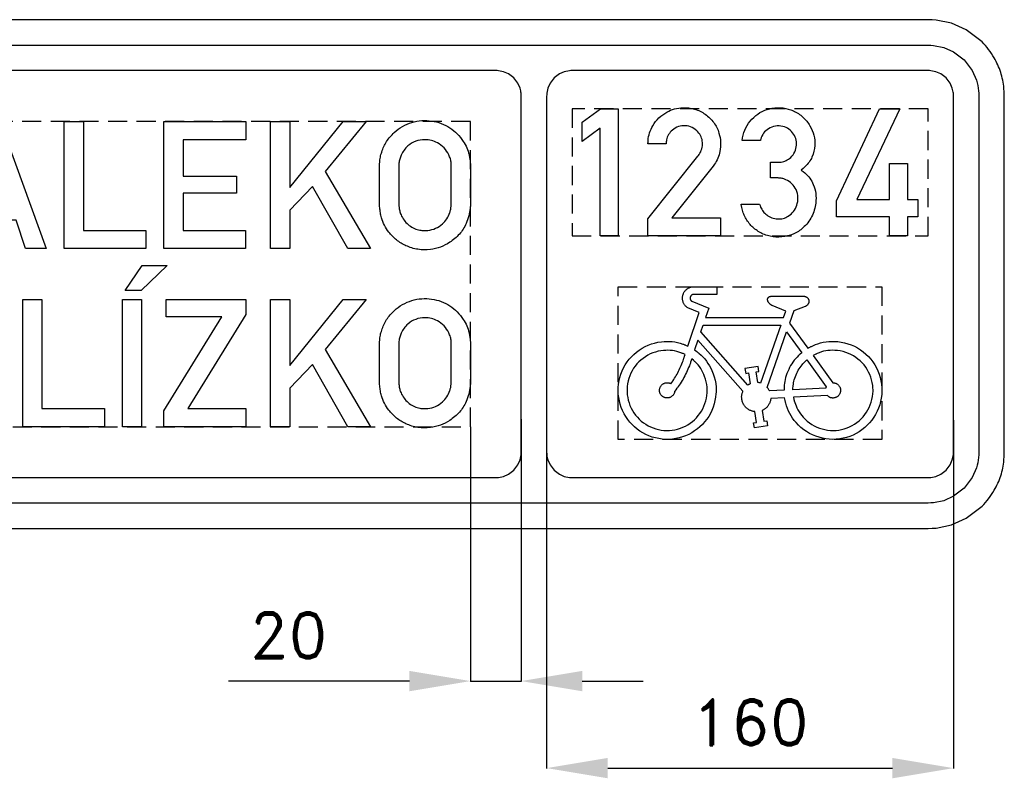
# Model space of a CAD drawing. Header units: millimetres. Extents: x 84 to 4098, y -145 to 1386.
# Tile 2 of 12: x 615 to 1002, y 9 to 308. Entities that reach past the tile are written whole.
import ezdxf

# ---------------------------------------------------------------- set-up
doc = ezdxf.new("R2010")
doc.units = ezdxf.units.MM
doc.header["$LTSCALE"] = 5
doc.linetypes.add('ČÁRKOVANÁX2', pattern=[1.5, 1, -0.5])
doc.layers.add('Kóty', color=2, linetype='Continuous')
doc.layers.add('Značka', color=7, linetype='Continuous')
doc.styles.get("Standard").update_dxf_attribs({"font": 'romand.shx', "height": 18})
doc.dimstyles.get("Standard").update_dxf_attribs({"dimtxt": 18, "dimasz": 24, "dimexe": 0.18, "dimexo": 0.0625, "dimgap": 9, "dimtad": 1, "dimdec": 0, "dimzin": 0, "dimdsep": 46, "dimtxsty": 'Standard', "dimcen": 0.09, "dimadec": 0, "dimazin": 0, "dimtfac": 1, "dimtdec": 0, "dimtofl": 0, "dimtmove": 0, "dimatfit": 3, "dimfxl": 1, "dimtolj": 1, "dimtzin": 0, "dimarcsym": 0})

# ---------------------------------------------------------------- blocks, each defined once
blk = doc.blocks.new('*D4')
at = {"layer": 'Defpoints', "color": 0, "transparency": 16777216}
for p in [(792.42, 147.51), (812.42, 150.55), (792.42, 47.51)]:
    blk.add_point(p, dxfattribs=at)
at = {"layer": 'Kóty', "color": 0, "lineweight": -2, "transparency": 16777216}
for p, q in [((792.42, 147.44), (792.42, 47.33)), ((812.42, 150.49), (812.42, 47.33)), ((768.42, 47.51), (697.28, 47.51)), ((836.42, 47.51), (860.42, 47.51))]:
    blk.add_line(p, q, dxfattribs=at)
at = {"layer": 'Kóty', "color": 0, "transparency": 16777216}
for points in [[(768.42, 51.51), (768.42, 43.51), (792.42, 47.51)], [(836.42, 51.51), (836.42, 43.51), (812.42, 47.51)]]:
    blk.add_solid(points, dxfattribs=at)
at = {"layer": 'Kóty', "color": 0, "transparency": 16777216, "insert": (720.85, 65.51), "char_height": 18, "attachment_point": 5}
blk.add_mtext('\\A1;20', dxfattribs=at)
blk = doc.blocks.new('*D25')
at = {"layer": 'Defpoints', "color": 0, "transparency": 16777216}
for p in [(822.42, 150.14), (982.42, 150.14), (982.42, 13.29)]:
    blk.add_point(p, dxfattribs=at)
at = {"layer": 'Kóty', "color": 0, "lineweight": -2, "transparency": 16777216}
for p, q in [((822.42, 150.08), (822.42, 13.11)), ((982.42, 150.08), (982.42, 13.11)), ((846.42, 13.29), (958.42, 13.29))]:
    blk.add_line(p, q, dxfattribs=at)
at = {"layer": 'Kóty', "color": 0, "transparency": 16777216}
for points in [[(846.42, 17.29), (846.42, 9.29), (822.42, 13.29)], [(958.42, 17.29), (958.42, 9.29), (982.42, 13.29)]]:
    blk.add_solid(points, dxfattribs=at)
at = {"layer": 'Kóty', "color": 0, "transparency": 16777216, "insert": (902.42, 31.29), "char_height": 18, "attachment_point": 5}
blk.add_mtext('\\A1;160', dxfattribs=at)

msp = doc.modelspace()

# ---------------------------------------------------------------- linework, layer by layer
at = {"layer": 'Kóty'}
msp.add_lwpolyline([(792.42, 47.51), (812.42, 47.51)], dxfattribs=at)
at = {"layer": 'Značka', "color": 3}
for points in [[(311.49, 107.51), (972.42, 107.51), (973.99, 107.57), (975.56, 107.67), (981.69, 108.93), (987.42, 111.53), (993.67, 116.25, 0.06835), (998.4, 122.51, 0.056395), (1001.04, 128.24, 0.061144), (1002.26, 134.37), (1002.37, 135.94), (1002.42, 137.51), (1002.42, 277.51), (1002.36, 279.08), (1002.26, 280.65, 0.055759), (1001, 286.78, 0.05621), (998.4, 292.51, 0.069646), (993.68, 298.75), (987.42, 303.49), (981.69, 306.12), (975.56, 307.35), (973.99, 307.45), (972.42, 307.51), (311.49, 307.51)], [(305.45, 297.51), (972.42, 297.51), (973.47, 297.47), (974.51, 297.4), (978.6, 296.56), (982.42, 294.83), (986.58, 291.68), (989.74, 287.51), (991.5, 283.69, -0.061229), (992.31, 279.6), (992.38, 278.56), (992.42, 277.51), (992.42, 137.51), (992.38, 136.46), (992.31, 135.42, -0.055717), (991.47, 131.33), (989.74, 127.51), (986.59, 123.35), (982.42, 120.19), (978.6, 118.43), (974.51, 117.62), (973.47, 117.55), (972.42, 117.51), (305.45, 117.51)], [(290.42, 127.51), (802.42, 127.51), (802.95, 127.53), (803.47, 127.56), (805.51, 127.98), (807.42, 128.85), (809.5, 130.42), (811.08, 132.51), (811.96, 134.42), (812.37, 136.46), (812.4, 136.99), (812.42, 137.51), (812.42, 277.51), (812.4, 278.03), (812.37, 278.56, 0.055845), (811.95, 280.6), (811.08, 282.51), (809.51, 284.59), (807.42, 286.17), (805.51, 287.05), (803.47, 287.46), (802.95, 287.49), (802.42, 287.51), (290.42, 287.51)], [(972.42, 287.51), (832.42, 287.51), (831.9, 287.49), (831.38, 287.46), (829.33, 287.04), (827.42, 286.17), (825.34, 284.6), (823.76, 282.51), (822.88, 280.6), (822.48, 278.56), (822.44, 278.03), (822.42, 277.51), (822.42, 137.51), (822.44, 136.99), (822.48, 136.46, 0.055845), (822.9, 134.42), (823.76, 132.51), (825.34, 130.43), (827.42, 128.85), (829.33, 127.97), (831.38, 127.56), (831.9, 127.53), (832.42, 127.51), (972.42, 127.51), (972.95, 127.53), (973.47, 127.56), (975.51, 127.98), (977.42, 128.85), (979.5, 130.42), (981.08, 132.51), (981.96, 134.42), (982.37, 136.46), (982.4, 136.99), (982.42, 137.51), (982.42, 277.51), (982.4, 278.03), (982.37, 278.56, 0.055844), (981.95, 280.6), (981.08, 282.51), (979.51, 284.59), (977.42, 286.17), (975.51, 287.05), (973.47, 287.46), (972.95, 287.49), (972.42, 287.51)], [(862.27, 222.51), (862.27, 229.19), (881.83, 253.81), (882.12, 254.17), (882.39, 254.54, 0.083004), (883.45, 256.76, 0.094433), (883.68, 259.22, 0.092153), (883.17, 261.44, 0.084125), (881.91, 263.36, 0.098146), (879.7, 265.09, 0.106031), (877.01, 265.81, 0.106194), (874.27, 265.46, 0.099935), (871.87, 264.05, 0.083761), (870.38, 262.32, 0.091622), (869.58, 260.23, 0.026145), (869.45, 259.46, 0.008755), (869.39, 258.68), (862.27, 258.68, -0.003453), (862.29, 259.35, -0.01009), (862.33, 260.02, -0.059421), (862.92, 263.02, -0.058233), (864.2, 265.83, -0.072162), (866.58, 268.9, -0.072172), (869.72, 271.17, -0.061506), (872.74, 272.41, -0.059936), (875.98, 272.9, -0.083063), (880.59, 272.36, -0.087065), (884.79, 270.32, -0.087752), (888.15, 267.08, -0.087802), (890.2, 262.92, -0.068466), (890.84, 259.36, -0.062413), (890.53, 255.75, -0.050706), (889.75, 253.06, -0.061836), (888.4, 250.65), (888.14, 250.28), (887.86, 249.92), (871.62, 229.65), (890.81, 229.65), (890.81, 222.51), (862.27, 222.51)], [(906.16, 235.03), (906.35, 234.44), (906.56, 233.86, 0.066984), (907.56, 232.15, 0.067402), (908.99, 230.75, 0.079578), (911.01, 229.61, 0.083498), (913.29, 229.17, 0.078756), (915.44, 229.38, 0.07734), (917.42, 230.23, 0.094887), (919.48, 232.07, 0.087417), (920.78, 234.54, 0.097383), (921.26, 237.66, 0.104449), (920.5, 240.71, 0.094852), (918.89, 243.03, 0.095688), (916.55, 244.6, 0.045568), (915.34, 245.03, 0.043276), (914.08, 245.24), (913.8, 245.26), (913.51, 245.28), (910.43, 245.28), (910.43, 251.53), (913.62, 251.53), (913.89, 251.52), (914.16, 251.52, 0.089564), (916.13, 251.92, 0.07817), (917.9, 252.96, 0.098534), (919.7, 254.97, 0.099822), (920.6, 257.52, 0.09688), (920.57, 260.13, 0.098696), (919.56, 262.54, 0.100577), (917.73, 264.47, 0.097673), (915.28, 265.56, 0.106036), (912.37, 265.71, 0.108951), (909.64, 264.64, 0.09629), (907.74, 262.88, 0.100293), (906.65, 260.58), (906.58, 260.3), (906.51, 260.01), (899.27, 260.01), (899.47, 261.09, -0.014727), (899.71, 262.17, -0.070899), (901.28, 265.94, -0.076581), (903.88, 269.12, -0.078951), (907.23, 271.48, -0.076362), (911.15, 272.7, -0.077764), (915.38, 272.81, -0.077981), (919.45, 271.63, -0.081041), (923.19, 269.23, -0.081021), (925.97, 265.77, -0.076311), (927.51, 262.09, -0.079828), (927.85, 258.1, -0.092085), (926.78, 253.53, -0.105098), (924.13, 249.78), (923.36, 249.07), (922.54, 248.41), (923.3, 247.85), (924.03, 247.26, -0.058023), (925.92, 245.19, -0.05893), (927.29, 242.73, -0.074875), (928.26, 239.17, -0.064103), (928.23, 235.44, -0.089403), (926.64, 230.07, -0.101891), (923.23, 225.7, -0.087324), (919.38, 223.22, -0.080962), (914.9, 222.14, -0.079624), (910.34, 222.38, -0.082667), (906.11, 224.04, -0.076814), (902.79, 226.64, -0.076582), (900.4, 230.11, -0.041116), (899.55, 232.14, -0.040316), (899.05, 234.28), (898.99, 234.65), (898.94, 235.03), (906.16, 235.03)], [(756.7, 250.53), (756.72, 250.94, -0.004571), (756.75, 251.35, -0.030685), (757.03, 253.44, -0.031072), (757.56, 255.48, -0.06629), (759.49, 259.61, -0.068492), (762.44, 263.1, -0.061841), (765.69, 265.53, -0.059915), (769.42, 267.1, -0.057342), (773.27, 267.84, -0.05761), (777.19, 267.68, -0.056889), (780.94, 266.74, -0.057506), (784.38, 264.97, -0.055404), (787.28, 262.62, -0.053476), (789.62, 259.69, -0.043046), (791.01, 257.17, -0.048835), (791.91, 254.46, -0.022741), (792.19, 252.98, -0.012954), (792.37, 251.48), (792.4, 251.23), (792.42, 250.98), (792.42, 234.24), (792.38, 233.85), (792.35, 233.47, -0.035806), (791.81, 230.36, -0.047845), (790.76, 227.39, -0.078808), (788.09, 223.21, -0.073107), (784.28, 219.99, -0.060104), (780.66, 218.14, -0.059867), (776.71, 217.2, -0.071125), (771.79, 217.24, -0.074192), (767.09, 218.67, -0.066058), (763.39, 220.92, -0.061698), (760.37, 224.04, -0.047107), (758.63, 226.71, -0.053858), (757.47, 229.65, -0.030208), (757.03, 231.6, -0.01768), (756.78, 233.58), (756.74, 234.04), (756.7, 234.5), (756.7, 250.53)], [(764.31, 250.49), (764.31, 234.5), (764.34, 234.2), (764.36, 233.9, 0.037584), (764.63, 232.32, 0.041657), (765.15, 230.8, 0.062904), (766.32, 228.74, 0.060133), (767.96, 227.01, 0.059438), (769.88, 225.69, 0.064298), (772.05, 224.89, 0.050484), (773.85, 224.62, 0.044522), (775.67, 224.69, 0.073884), (778.74, 225.51, 0.084985), (781.4, 227.23, 0.073639), (783.17, 229.28, 0.063591), (784.33, 231.73, 0.033221), (784.68, 232.96, 0.042611), (784.84, 234.22, 0.004154), (784.84, 234.38), (784.85, 234.55), (784.85, 250.46), (784.85, 250.74, 0.008614), (784.85, 251.03, 0.062657), (784.56, 252.77, 0.048319), (783.9, 254.43, 0.076885), (782.05, 257.12, 0.083773), (779.47, 259.08, 0.069901), (777.08, 260.05, 0.066663), (774.49, 260.34, 0.088496), (770.93, 259.71, 0.098108), (767.87, 257.87, 0.062821), (766.35, 256.22, 0.051368), (765.23, 254.26, 0.039549), (764.64, 252.69, 0.050801), (764.35, 251.05), (764.33, 250.77), (764.31, 250.49)], [(923.91, 198.76), (924, 198.74), (924.1, 198.72), (924.11, 198.71), (924.13, 198.71), (924.21, 198.68), (924.28, 198.66), (924.37, 198.62), (924.45, 198.58), (924.54, 198.54), (924.62, 198.49), (924.7, 198.44), (924.78, 198.38), (924.87, 198.31), (924.96, 198.23), (925.04, 198.15), (925.12, 198.06), (925.2, 197.96), (925.26, 197.86), (925.32, 197.76), (925.38, 197.65), (925.43, 197.54), (925.47, 197.43), (925.51, 197.32), (925.54, 197.2), (925.56, 197.08), (925.57, 196.97), (925.58, 196.85, -0.012292), (925.58, 196.73), (925.56, 196.57), (925.54, 196.41), (925.5, 196.25), (925.45, 196.09), (925.38, 195.94), (925.3, 195.8), (925.21, 195.66), (925.12, 195.53), (925.04, 195.42), (924.95, 195.32), (924.86, 195.23), (924.76, 195.14), (924.66, 195.06), (924.55, 194.99), (924.47, 194.93), (924.37, 194.88), (924.35, 194.87), (924.33, 194.86), (924.21, 194.8), (924.09, 194.75), (919.67, 193.07), (917.99, 188.27), (925.17, 178.33), (925.22, 178.36), (925.27, 178.38), (925.46, 178.49), (925.65, 178.59), (925.89, 178.72), (926.13, 178.85), (926.37, 178.98), (926.62, 179.1), (926.86, 179.22), (927.1, 179.34), (928.1, 179.77), (929.12, 180.14), (930.17, 180.45), (931.23, 180.69), (932.3, 180.88), (933.39, 180.99), (934.49, 181.04), (935.58, 181.03), (936.94, 180.96), (938.29, 180.79), (939.63, 180.52), (940.94, 180.15), (942.23, 179.69), (943.47, 179.12), (944.66, 178.46), (945.81, 177.73), (946.92, 176.93), (947.97, 176.06), (948.96, 175.12), (949.86, 174.1), (950.69, 173.02), (951.44, 171.88), (952.1, 170.68), (952.67, 169.45), (953.18, 168.18), (953.6, 166.88), (953.92, 165.56), (954.14, 164.21), (954.26, 162.85, -0.020973), (954.28, 161.49), (954.19, 160.13), (954.02, 158.78), (953.77, 157.44), (953.43, 156.12), (952.99, 154.83), (952.45, 153.58), (951.82, 152.36), (951.11, 151.2), (950.31, 150.1), (949.43, 149.06), (948.5, 148.06), (947.5, 147.13), (946.44, 146.27), (945.31, 145.51), (944.14, 144.82), (942.91, 144.22), (941.64, 143.72), (940.34, 143.31), (939.02, 142.97), (937.68, 142.72), (936.32, 142.57), (934.96, 142.53), (933.6, 142.57), (932.24, 142.73), (930.91, 142.99), (929.59, 143.34), (928.29, 143.76), (927.03, 144.27), (925.81, 144.87), (924.64, 145.56), (923.51, 146.34), (922.45, 147.2), (921.46, 148.13), (920.53, 149.14), (919.82, 149.97), (919.16, 150.84), (918.55, 151.76), (918, 152.71), (917.51, 153.68), (917.09, 154.68), (916.74, 155.71), (916.45, 156.75), (916.38, 157.02), (916.32, 157.28), (916.27, 157.49), (916.23, 157.71), (916.22, 157.76), (916.21, 157.81), (916, 158.88), (910.59, 158.61), (910.54, 158.31), (910.5, 158.01), (910.48, 157.95), (910.47, 157.9), (910.42, 157.66), (910.35, 157.43), (910.25, 157.14), (910.14, 156.86), (910.01, 156.59), (909.87, 156.32), (909.71, 156.06), (909.54, 155.81), (909.36, 155.57), (909.17, 155.33), (908.96, 155.11), (908.74, 154.89), (908.51, 154.7), (908.27, 154.51), (908.07, 154.38), (907.87, 154.25), (907.82, 154.22), (907.76, 154.2), (907.5, 154.05), (907.23, 153.92), (907.9, 149.7), (909.01, 149.88), (909.33, 147.9), (904.15, 147.07), (903.83, 149.05), (904.94, 149.22), (904.26, 153.44), (904, 153.48), (903.73, 153.52), (903.68, 153.54), (903.62, 153.55), (903.41, 153.59), (903.2, 153.65), (902.95, 153.73), (902.69, 153.83), (902.44, 153.94), (902.2, 154.06), (901.96, 154.2), (901.73, 154.34), (901.45, 154.53), (901.18, 154.74), (900.93, 154.96), (900.69, 155.2), (900.46, 155.45), (900.25, 155.72), (900.06, 156), (899.88, 156.29), (899.72, 156.59), (899.58, 156.9), (899.45, 157.21), (899.35, 157.53), (899.26, 157.86), (899.19, 158.2), (899.15, 158.53), (899.13, 158.87), (899.11, 159.14), (899.12, 159.42), (899.13, 159.69), (899.16, 159.96), (899.21, 160.23), (899.26, 160.49), (899.32, 160.7), (899.39, 160.91), (899.41, 160.96), (899.42, 161.01), (899.52, 161.26), (899.62, 161.51), (881.93, 181.5), (880.63, 177.69), (881.49, 177.05), (881.53, 177.02), (881.58, 176.98), (881.75, 176.85), (881.91, 176.72), (882.12, 176.55), (882.33, 176.38), (883.13, 175.68), (883.89, 174.92), (884.6, 174.13), (885.26, 173.29), (885.88, 172.41), (886.44, 171.49), (886.94, 170.54), (887.4, 169.56), (887.91, 168.32), (888.34, 167.05), (888.67, 165.76), (888.9, 164.44), (889.04, 163.1), (889.07, 161.76, -0.01955), (889.01, 160.42), (888.85, 159.09), (888.63, 157.77), (888.32, 156.46), (887.92, 155.19), (887.41, 153.94), (886.83, 152.74), (886.15, 151.58), (885.39, 150.48), (884.55, 149.43), (883.66, 148.42), (882.71, 147.48), (881.69, 146.61), (880.61, 145.82), (879.47, 145.11), (878.29, 144.49), (877.06, 143.95), (875.8, 143.5), (874.51, 143.12), (873.21, 142.82), (871.88, 142.62), (870.54, 142.52), (869.2, 142.52), (867.87, 142.62), (866.54, 142.81), (865.23, 143.1), (863.94, 143.45), (862.67, 143.89), (861.44, 144.42), (860.25, 145.04), (859.11, 145.74), (858.03, 146.53), (857.01, 147.4), (856.05, 148.33), (855.13, 149.32), (854.29, 150.36), (853.53, 151.46), (852.85, 152.62), (852.25, 153.82), (851.75, 155.06), (851.34, 156.33), (851.02, 157.63), (850.76, 158.95), (850.6, 160.28), (850.53, 161.62, -0.01876), (850.57, 162.96), (850.69, 164.29), (850.92, 165.61), (851.25, 166.91), (851.66, 168.19), (852.14, 169.44), (852.7, 170.66), (853.35, 171.83), (854.09, 172.95), (854.9, 174.02), (855.8, 175.01), (856.76, 175.94), (857.79, 176.81), (858.85, 177.62), (859.97, 178.35), (861.14, 179), (862.36, 179.56), (863.62, 180.03), (864.9, 180.41), (866.21, 180.69), (867.54, 180.89), (868.61, 181), (869.69, 181.06), (870.77, 181.05), (871.84, 180.97), (872.9, 180.83), (873.95, 180.62), (874.98, 180.34), (875.99, 180), (876.24, 179.91), (876.49, 179.81), (876.69, 179.74), (876.89, 179.66), (876.94, 179.64), (876.99, 179.62), (877.98, 179.2), (882.47, 192.38), (877.94, 194.23), (877.75, 194.36), (877.57, 194.48), (877.54, 194.51), (877.5, 194.54), (877.37, 194.65), (877.24, 194.77), (877.08, 194.92), (876.93, 195.09), (876.79, 195.26), (876.66, 195.43), (876.53, 195.62), (876.42, 195.81), (876.29, 196.05), (876.17, 196.3), (876.07, 196.56), (875.99, 196.82), (875.92, 197.09), (875.87, 197.37), (875.84, 197.64), (875.83, 197.92), (875.83, 198.19), (875.84, 198.47), (875.87, 198.74), (875.93, 199.02), (875.99, 199.28), (876.08, 199.55), (876.18, 199.8), (876.3, 200.05), (876.43, 200.3), (876.57, 200.53), (876.73, 200.76), (876.91, 200.98), (877.09, 201.18), (877.29, 201.37), (877.5, 201.55), (877.72, 201.72), (877.91, 201.84), (878.1, 201.96), (878.29, 202.07), (878.49, 202.16), (878.69, 202.25), (878.9, 202.32), (879.11, 202.38), (879.33, 202.43), (879.38, 202.44), (879.44, 202.46), (879.48, 202.46), (879.52, 202.47), (879.53, 202.47), (879.55, 202.47), (879.76, 202.51), (889.29, 202.51), (889.29, 199.51), (880.18, 199.51), (880.11, 199.5), (880.04, 199.49), (880.03, 199.49), (880.01, 199.49), (879.96, 199.47), (879.9, 199.46), (879.84, 199.44), (879.77, 199.41), (879.7, 199.38), (879.64, 199.35), (879.58, 199.31), (879.52, 199.27), (879.44, 199.22), (879.37, 199.17), (879.3, 199.11), (879.24, 199.05), (879.18, 198.98), (879.13, 198.91), (879.08, 198.83), (879.04, 198.75), (878.99, 198.67), (878.96, 198.59), (878.93, 198.51), (878.9, 198.42), (878.88, 198.34), (878.87, 198.25), (878.86, 198.16), (878.85, 198.07), (878.85, 197.98), (878.86, 197.89), (878.87, 197.8), (878.89, 197.71), (878.91, 197.63), (878.94, 197.54), (878.98, 197.46), (879.01, 197.38), (879.05, 197.31), (879.08, 197.25), (879.12, 197.19), (879.17, 197.13), (879.21, 197.08), (879.26, 197.03), (879.3, 196.99), (879.34, 196.95), (879.35, 196.94), (879.36, 196.93), (879.42, 196.88), (879.48, 196.84), (886.22, 194.09), (884.96, 190.4), (915.56, 190.4), (916.45, 192.94), (911.15, 195.13), (911.03, 195.19), (910.9, 195.25), (910.88, 195.26), (910.86, 195.27), (910.76, 195.33), (910.67, 195.38), (910.56, 195.46), (910.45, 195.54), (910.34, 195.63), (910.24, 195.72), (910.14, 195.81), (910.04, 195.91), (909.93, 196.04), (909.82, 196.17), (909.72, 196.31), (909.62, 196.45), (909.54, 196.6), (909.47, 196.76), (909.42, 196.92), (909.37, 197.09), (909.35, 197.18), (909.34, 197.27), (909.33, 197.36), (909.32, 197.45), (909.32, 197.55), (909.33, 197.64), (909.34, 197.73), (909.36, 197.82), (909.39, 197.91), (909.42, 198), (909.46, 198.08), (909.51, 198.16), (909.56, 198.24), (909.62, 198.31), (909.68, 198.38), (909.75, 198.44), (909.81, 198.49), (909.87, 198.54), (909.93, 198.58), (910, 198.62), (910.06, 198.65), (910.13, 198.68), (910.2, 198.71), (910.27, 198.73), (910.29, 198.73), (910.31, 198.73), (910.32, 198.74), (910.34, 198.74), (910.36, 198.75), (910.38, 198.75), (910.4, 198.75), (910.42, 198.76), (923.91, 198.76)], [(756.7, 180.53), (756.72, 180.94, -0.004571), (756.75, 181.35, -0.030685), (757.03, 183.44, -0.031072), (757.56, 185.48, -0.06629), (759.49, 189.61, -0.068492), (762.44, 193.1, -0.061841), (765.69, 195.53, -0.059915), (769.42, 197.1, -0.057342), (773.27, 197.84, -0.05761), (777.19, 197.68, -0.056889), (780.94, 196.74, -0.057506), (784.38, 194.97, -0.055404), (787.28, 192.62, -0.053476), (789.62, 189.69, -0.043046), (791.01, 187.17, -0.048835), (791.91, 184.46, -0.022741), (792.19, 182.98, -0.012954), (792.37, 181.48), (792.4, 181.23), (792.42, 180.98), (792.42, 164.24), (792.38, 163.85), (792.35, 163.47, -0.035806), (791.81, 160.36, -0.047845), (790.76, 157.39, -0.078808), (788.09, 153.21, -0.073107), (784.28, 149.99, -0.060104), (780.66, 148.14, -0.059867), (776.71, 147.2, -0.071125), (771.79, 147.24, -0.074192), (767.09, 148.67, -0.066058), (763.39, 150.92, -0.061698), (760.37, 154.04, -0.047107), (758.63, 156.71, -0.053858), (757.47, 159.65, -0.030208), (757.03, 161.6, -0.01768), (756.78, 163.58), (756.74, 164.04), (756.7, 164.5), (756.7, 180.53)], [(764.31, 180.49), (764.31, 164.5), (764.34, 164.2), (764.36, 163.9, 0.037584), (764.63, 162.32, 0.041657), (765.15, 160.8, 0.062904), (766.32, 158.74, 0.060133), (767.96, 157.01, 0.059438), (769.88, 155.69, 0.064298), (772.05, 154.89, 0.050484), (773.85, 154.62, 0.044522), (775.67, 154.69, 0.073884), (778.74, 155.51, 0.084985), (781.4, 157.23, 0.073639), (783.17, 159.28, 0.063591), (784.33, 161.73, 0.033221), (784.68, 162.96, 0.042611), (784.84, 164.22, 0.004154), (784.84, 164.38), (784.85, 164.55), (784.85, 180.46), (784.85, 180.74, 0.008614), (784.85, 181.03, 0.062657), (784.56, 182.77, 0.048319), (783.9, 184.43, 0.076885), (782.05, 187.12, 0.083773), (779.47, 189.08, 0.069901), (777.08, 190.05, 0.066663), (774.49, 190.34, 0.088496), (770.93, 189.71, 0.098108), (767.87, 187.87, 0.062821), (766.35, 186.22, 0.051368), (765.23, 184.26, 0.039549), (764.64, 182.69, 0.050801), (764.35, 181.05), (764.33, 180.77), (764.31, 180.49)], [(872.78, 161.47), (872.76, 161.31), (872.73, 161.14), (872.72, 161.11), (872.71, 161.07), (872.68, 160.94), (872.64, 160.81), (872.58, 160.65), (872.51, 160.5), (872.43, 160.34), (872.34, 160.2), (872.25, 160.06), (872.14, 159.92), (872, 159.76), (871.85, 159.61), (871.7, 159.46), (871.52, 159.34), (871.35, 159.22), (871.16, 159.12), (870.96, 159.03), (870.76, 158.96), (870.56, 158.9), (870.35, 158.85), (870.14, 158.81), (869.93, 158.8), (869.71, 158.8), (869.5, 158.81), (869.29, 158.84), (869.08, 158.89), (868.88, 158.95), (868.68, 159.02), (868.48, 159.1), (868.29, 159.2), (868.11, 159.32), (867.94, 159.44), (867.78, 159.58), (867.63, 159.73), (867.49, 159.89), (867.36, 160.06), (867.24, 160.24), (867.13, 160.42), (867.04, 160.62), (866.97, 160.81), (866.91, 161.02), (866.86, 161.23), (866.82, 161.44), (866.8, 161.65), (866.8, 161.86), (866.81, 162.07), (866.84, 162.29), (866.88, 162.49), (866.94, 162.7), (867.01, 162.9), (867.1, 163.1), (867.19, 163.29), (867.3, 163.47), (867.43, 163.64), (867.57, 163.81), (867.71, 163.96), (867.87, 164.1), (868.04, 164.23), (868.22, 164.35), (868.4, 164.46), (868.59, 164.55), (868.79, 164.63), (868.99, 164.69), (869.2, 164.74), (869.41, 164.77), (869.63, 164.79), (869.8, 164.8), (869.97, 164.8), (870.14, 164.79), (870.31, 164.76), (870.48, 164.73), (870.64, 164.69), (870.77, 164.64), (870.9, 164.59), (870.93, 164.58), (870.96, 164.57), (871.11, 164.5), (871.26, 164.42), (871.64, 164.94), (872, 165.46), (872.08, 165.57), (872.15, 165.67), (872.43, 166.1), (872.71, 166.53), (873.05, 167.07), (873.37, 167.62), (873.69, 168.18), (874, 168.74), (874.29, 169.31), (874.58, 169.89), (874.85, 170.46), (875.12, 171.04), (875.38, 171.63), (875.62, 172.22), (875.86, 172.82), (876.08, 173.42), (876.24, 173.9), (876.4, 174.39), (876.44, 174.51), (876.48, 174.64), (876.66, 175.25), (876.84, 175.86), (876.05, 176.22), (876.01, 176.24), (875.97, 176.26), (875.81, 176.32), (875.65, 176.39), (875.45, 176.47), (875.24, 176.55), (874.42, 176.84), (873.59, 177.08), (872.74, 177.27), (871.88, 177.41), (871.01, 177.5), (870.14, 177.54), (869.27, 177.52), (868.39, 177.46), (867.31, 177.34), (866.24, 177.14), (865.19, 176.87), (864.16, 176.51), (863.15, 176.09), (862.18, 175.59), (861.26, 175.02), (860.37, 174.38), (859.51, 173.71), (858.7, 172.98), (857.95, 172.19), (857.26, 171.35), (856.63, 170.46), (856.07, 169.52), (855.58, 168.55), (855.15, 167.55), (854.78, 166.52), (854.48, 165.48), (854.25, 164.41), (854.11, 163.33), (854.04, 162.24, 0.020412), (854.05, 161.15), (854.15, 160.07), (854.31, 158.99), (854.53, 157.92), (854.82, 156.88), (855.19, 155.85), (855.64, 154.86), (856.15, 153.89), (856.73, 152.97), (857.38, 152.1), (858.09, 151.27), (858.84, 150.48), (859.64, 149.74), (860.49, 149.06), (861.39, 148.45), (862.33, 147.9), (863.31, 147.42), (864.32, 147.02), (865.36, 146.68), (866.41, 146.4), (867.48, 146.19), (868.56, 146.06), (869.65, 146.02), (870.74, 146.04), (871.82, 146.15), (872.9, 146.34), (873.95, 146.6), (875, 146.91), (876.02, 147.3), (877.01, 147.75), (877.96, 148.29), (878.87, 148.88), (879.74, 149.54), (880.55, 150.27), (881.31, 151.05), (882.04, 151.86), (882.7, 152.72), (883.3, 153.63), (883.83, 154.59), (884.3, 155.57), (884.69, 156.59), (885, 157.63), (885.24, 158.69), (885.42, 159.77), (885.54, 160.85), (885.57, 161.94), (885.52, 163.02), (885.4, 164.11), (885.19, 165.18), (884.91, 166.23), (884.56, 167.26), (884.24, 168.08), (883.88, 168.88), (883.48, 169.66), (883.02, 170.41), (882.53, 171.12), (881.99, 171.8), (881.41, 172.45), (880.79, 173.05), (880.63, 173.2), (880.47, 173.35), (880.34, 173.47), (880.21, 173.58), (880.18, 173.61), (880.14, 173.64), (879.48, 174.2), (879.26, 173.51), (879.03, 172.82), (878.99, 172.69), (878.94, 172.55), (878.74, 172.01), (878.54, 171.46), (878.27, 170.79), (877.99, 170.13), (877.7, 169.46), (877.39, 168.81), (877.07, 168.16), (876.74, 167.52), (876.4, 166.88), (876.05, 166.25), (875.68, 165.62), (875.3, 165), (874.91, 164.39), (874.51, 163.79), (874.18, 163.32), (873.84, 162.85), (873.75, 162.74), (873.66, 162.62), (873.23, 162.05), (872.78, 161.47)], [(934.96, 164.78), (935.13, 164.78), (935.3, 164.77), (935.33, 164.77), (935.37, 164.76), (935.5, 164.74), (935.64, 164.72), (935.8, 164.68), (935.96, 164.63), (936.12, 164.57), (936.28, 164.51), (936.43, 164.43), (936.58, 164.34), (936.76, 164.23), (936.93, 164.1), (937.09, 163.96), (937.24, 163.8), (937.38, 163.64), (937.5, 163.47), (937.61, 163.29), (937.71, 163.1), (937.8, 162.9), (937.87, 162.7), (937.93, 162.5), (937.98, 162.29), (938.01, 162.08), (938.02, 161.87, -0.019488), (938.01, 161.65), (937.99, 161.44), (937.96, 161.23), (937.92, 161.02), (937.86, 160.82), (937.78, 160.62), (937.7, 160.43), (937.59, 160.24), (937.47, 160.06), (937.34, 159.89), (937.2, 159.73), (937.06, 159.58), (936.89, 159.44), (936.72, 159.31), (936.54, 159.2), (936.36, 159.1), (936.16, 159.01), (935.96, 158.94), (935.76, 158.88), (935.55, 158.83), (935.34, 158.8), (935.13, 158.78), (934.91, 158.78), (934.7, 158.8), (934.49, 158.83), (934.28, 158.88), (934.12, 158.92), (933.95, 158.97), (933.8, 159.04), (933.64, 159.11), (933.49, 159.19), (933.35, 159.28), (933.24, 159.36), (933.13, 159.45), (933.11, 159.47), (933.08, 159.49), (932.96, 159.61), (932.83, 159.73), (919.51, 159.06), (919.7, 158.2), (919.92, 157.34), (919.97, 157.17), (920.02, 157), (920.24, 156.33), (920.5, 155.67), (920.86, 154.87), (921.27, 154.09), (921.72, 153.32), (922.22, 152.59), (922.77, 151.89), (923.36, 151.23), (924.12, 150.42), (924.93, 149.68), (925.8, 148.99), (926.72, 148.38), (927.68, 147.83), (928.69, 147.36), (929.72, 146.96), (930.78, 146.64), (931.85, 146.37), (932.94, 146.17), (934.04, 146.06), (935.15, 146.03), (936.25, 146.07), (937.35, 146.21), (938.43, 146.42), (939.5, 146.71), (940.55, 147.06), (941.58, 147.47), (942.57, 147.96), (943.52, 148.52), (944.44, 149.15), (945.29, 149.85), (946.1, 150.61), (946.85, 151.42), (947.56, 152.27), (948.2, 153.17), (948.78, 154.11), (949.29, 155.09), (949.72, 156.11), (950.08, 157.16), (950.36, 158.23), (950.56, 159.32), (950.7, 160.41), (950.78, 161.52, 0.020537), (950.77, 162.62), (950.67, 163.72), (950.5, 164.82), (950.24, 165.89), (949.9, 166.95), (949.49, 167.98), (949.03, 168.98), (948.51, 169.95), (947.91, 170.89), (947.24, 171.77), (946.51, 172.6), (945.72, 173.37), (944.87, 174.09), (943.98, 174.74), (943.06, 175.34), (942.09, 175.88), (941.09, 176.35), (940.06, 176.74), (938.99, 177.06), (937.91, 177.29), (936.82, 177.44), (935.71, 177.53), (934.82, 177.55), (933.93, 177.53), (933.05, 177.46), (932.17, 177.33), (931.3, 177.15), (930.46, 176.91), (929.63, 176.61), (928.81, 176.27), (928.61, 176.18), (928.41, 176.08), (928.25, 176.01), (928.09, 175.93), (928.06, 175.91), (928.02, 175.89), (927.23, 175.48), (934.96, 164.78)]]:
    msp.add_lwpolyline(points, format="xyb", dxfattribs=at)
at = {"layer": 'Značka', "color": 6, "linetype": 'ČÁRKOVANÁX2', "ltscale": 1.5}
msp.add_lwpolyline([(832.42, 222.51), (972.42, 222.51), (972.42, 272.51), (832.42, 272.51)], close=True, dxfattribs=at)
at = {"layer": 'Značka', "color": 3}
for points in [[(843.49, 222.51), (843.49, 264.92), (836.39, 259.58), (836.39, 267.17), (843.56, 272.52), (850.61, 272.52), (850.61, 222.51), (843.49, 222.51)], [(957.25, 222.51), (957.25, 230.06), (936.36, 230.06), (936.36, 236.29), (953.31, 272.44), (961.34, 272.44), (944.39, 236.77), (957.25, 236.77), (957.25, 251.02), (964.39, 250.99), (964.39, 236.77), (968.45, 236.77), (968.45, 230.06), (964.39, 230.06), (964.39, 222.51), (957.25, 222.51)], [(582.97, 217.51), (601.09, 267.52), (607.4, 267.52), (625.53, 217.51), (617.5, 217.51), (613.77, 228.68), (594.64, 228.68), (590.97, 217.51), (582.97, 217.51)], [(632.62, 217.51), (632.62, 267.51), (640.22, 267.51), (640.22, 224.68), (664.74, 224.68), (664.74, 217.51), (632.62, 217.51)], [(671.82, 217.51), (671.82, 267.5), (704.08, 267.5), (704.08, 260.3), (679.41, 260.3), (679.41, 246.04), (700.44, 246.04), (700.44, 239.34), (679.41, 239.34), (679.41, 224.61), (704.02, 224.61), (704.02, 217.51), (671.82, 217.51)], [(713.87, 217.52), (713.87, 267.51), (721.42, 267.51), (721.42, 241.6), (742.44, 267.51), (751.38, 267.51), (735.28, 247.86), (753.15, 217.52), (744.22, 217.52), (730.33, 242), (721.42, 232.61), (721.42, 217.52), (713.87, 217.52)], [(663.33, 210.9), (673.15, 210.9), (662.88, 201.08), (656.63, 201.08), (663.33, 210.9)], [(616.34, 147.51), (616.34, 197.51), (623.93, 197.51), (623.93, 154.68), (648.46, 154.68), (648.46, 147.51), (616.34, 147.51)], [(671.87, 147.51), (671.87, 153.8), (694.64, 190.74), (672.77, 190.74), (672.77, 197.51), (704.08, 197.51), (704.08, 191.63), (681.28, 154.69), (704.08, 154.69), (704.08, 147.51), (671.87, 147.51)], [(713.87, 147.52), (713.87, 197.51), (721.42, 197.51), (721.42, 171.6), (742.44, 197.51), (751.38, 197.51), (735.28, 177.86), (753.15, 147.52), (744.22, 147.52), (730.33, 172), (721.42, 162.61), (721.42, 147.52), (713.87, 147.52)], [(655.54, 147.51), (655.54, 197.5), (663.12, 197.5), (663.12, 147.51), (655.54, 147.51)], [(901.83, 168.62), (902.5, 164.4), (902.45, 164.37), (902.4, 164.35), (902.21, 164.25), (902.01, 164.15), (901.83, 164.04), (901.64, 163.92), (901.6, 163.89), (901.55, 163.85), (883.04, 184.76), (883.94, 187.4), (914.52, 187.4), (906.58, 164.64), (906.53, 164.66), (906.47, 164.67), (906.25, 164.73), (906.03, 164.79), (905.8, 164.83), (905.58, 164.86), (905.52, 164.87), (905.46, 164.87), (904.79, 169.09), (905.9, 169.27), (905.58, 171.24), (900.4, 170.41), (900.72, 168.44), (901.83, 168.62)], [(916.79, 184.82), (922.72, 176.6), (922.1, 176.04), (922.06, 176.02), (922.03, 175.99), (921.91, 175.87), (921.78, 175.76), (921.63, 175.62), (921.48, 175.47), (920.89, 174.88), (920.33, 174.25), (919.8, 173.6), (919.3, 172.93), (918.83, 172.23), (918.39, 171.51), (917.99, 170.77), (917.62, 170.01), (917.26, 169.24), (916.94, 168.46), (916.66, 167.67), (916.41, 166.86), (916.21, 166.04), (916.05, 165.22), (915.95, 164.56), (915.88, 163.89), (915.87, 163.72), (915.86, 163.55), (915.81, 162.71), (915.78, 161.87), (910.07, 161.59), (910.04, 161.66), (910, 161.74), (909.84, 162.03), (909.67, 162.31), (909.48, 162.58), (909.28, 162.84), (909.23, 162.9), (909.17, 162.96), (916.79, 184.82)], [(932.39, 163.22), (932.37, 163.2), (932.36, 163.17), (932.31, 163.07), (932.26, 162.96), (932.22, 162.86), (932.18, 162.75), (932.17, 162.72), (932.16, 162.69), (919.28, 162.05), (919.31, 162.71), (919.35, 163.38), (919.37, 163.51), (919.38, 163.64), (919.45, 164.17), (919.53, 164.7), (919.67, 165.35), (919.83, 165.99), (920.02, 166.63), (920.24, 167.26), (920.5, 167.88), (920.77, 168.49), (921.06, 169.1), (921.37, 169.69), (921.71, 170.27), (922.08, 170.82), (922.47, 171.36), (922.89, 171.88), (923.24, 172.28), (923.61, 172.66), (923.71, 172.76), (923.8, 172.85), (924.28, 173.31), (924.78, 173.76), (932.39, 163.22)]]:
    msp.add_lwpolyline(points, dxfattribs=at)
at = {"layer": 'Značka', "color": 6, "linetype": 'ČÁRKOVANÁX2', "ltscale": 1.5}
for points in [[(342.42, 147.51), (792.42, 147.51), (792.42, 267.51), (342.42, 267.51), (342.42, 147.51)], [(850.54, 142.51), (850.54, 202.51), (954.3, 202.51), (954.3, 142.51), (850.54, 142.51)]]:
    msp.add_lwpolyline(points, dxfattribs=at)

# ---------------------------------------------------------------- dimensions: what is measured, and where the dimension line sits
at = {"layer": 'Kóty'}
for base, p1, p2, picture, middle in [((792.42, 47.51), (812.42, 150.55), (792.42, 147.51), '*D4', (720.85, 65.51)), ((982.42, 13.29), (822.42, 150.14), (982.42, 150.14), '*D25', (902.42, 31.29))]:
    dim = msp.add_linear_dim(base=base, p1=p1, p2=p2, dimstyle='Standard', dxfattribs=at)
    dim.commit()
    dim.dimension.update_dxf_attribs({"geometry": picture, "text_midpoint": middle})

doc.saveas('drawing.dxf')
